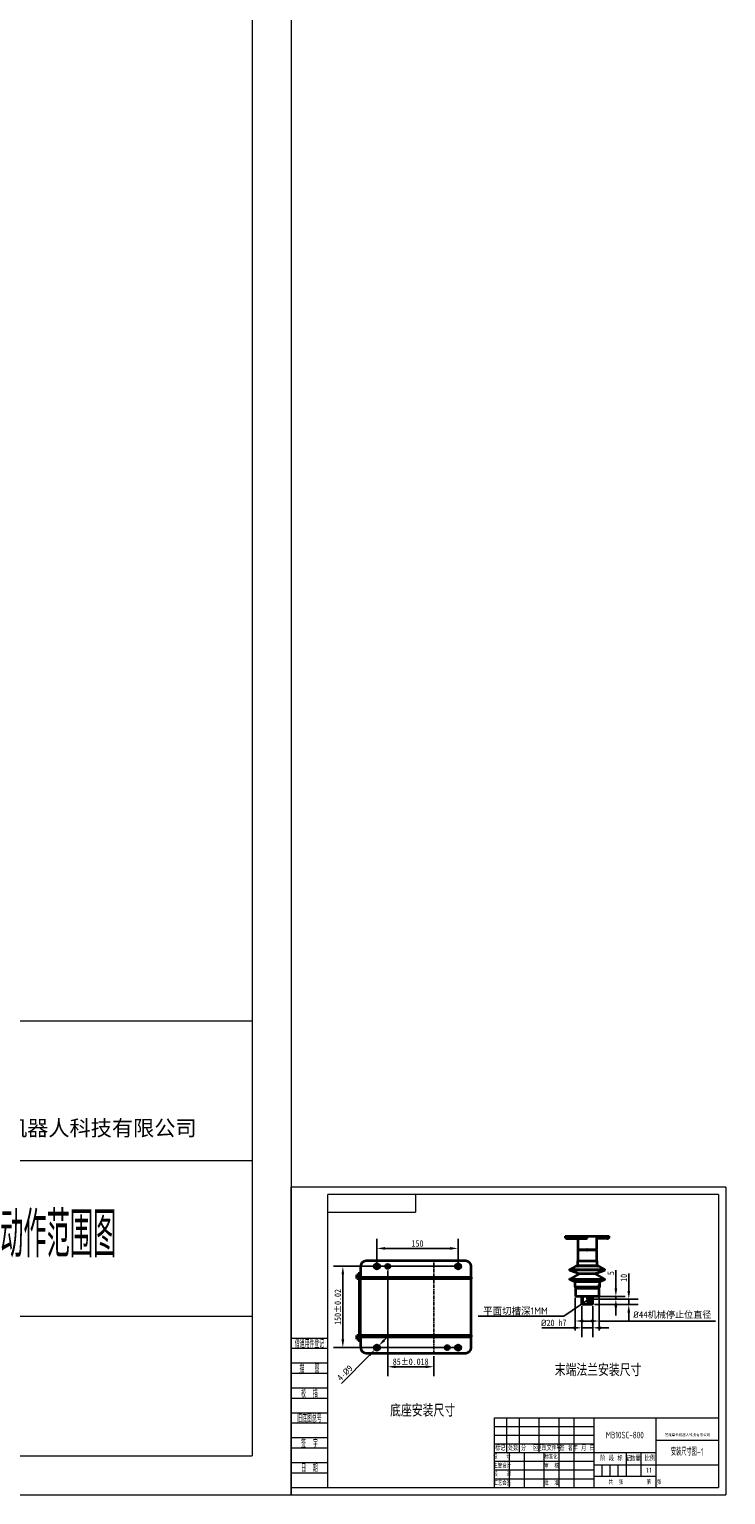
# Model space of a CAD drawing. Header units: millimetres. Extents: x 2633 to 6460, y 1296 to 5553.
# Tile 18 of 29: x 5175 to 6460, y 1296 to 3999. Entities that reach past the tile are written whole.
import ezdxf
from ezdxf import colors
from ezdxf.entities.mleader import LeaderData, LeaderLine
from ezdxf.enums import TextEntityAlignment as Align
from ezdxf.math import Vec2, Vec3

# ---------------------------------------------------------------- set-up
doc = ezdxf.new("R2010")
doc.units = ezdxf.units.MM
doc.header["$PDSIZE"] = -1
doc.linetypes.add('CENTER', pattern=[10.16, 6.35, -1.27, 1.27, -1.27])
doc.linetypes.add('CENTER2', pattern=[1.125, 0.75, -0.125, 0.125, -0.125])
for name, color, linetype, lineweight in [('1轮廓实线层', 7, 'Continuous', 18), ('2细线层', 4, 'Continuous', 13), ('6文字层', 3, 'Continuous', 13), ('L2', 6, 'Continuous', 13), ('图框层', 7, 'Continuous', 18)]:
    doc.layers.add(name, color=color, linetype=linetype, lineweight=lineweight)
doc.layers.add('细线层', color=7, linetype='Continuous')
doc.styles.add('PC_TEXTSTYLE', font='ISOCP.SHX', dxfattribs={"width": 0.707, "bigfont": 'GBCBIG.SHX'})
doc.styles.add('仿宋体', font='txt')
doc.styles.add('标准汉字', font='gbenor.shx', dxfattribs={"bigfont": 'gbcbig.shx'})
doc.dimstyles.new('副本 ISO-25', dxfattribs={"dimscale": 5, "dimtxt": 2.4, "dimasz": 3, "dimexe": 3.5, "dimexo": 0.625, "dimtad": 1, "dimdec": 1, "dimtxsty": 'Standard', "dimcen": 2.5, "dimclrd": 4, "dimclre": 4, "dimclrt": 3, "dimadec": 0, "dimazin": 0, "dimtfac": 1, "dimtdec": 1, "dimtmove": 1, "dimatfit": 3, "dimfxl": 1, "dimarcsym": 0})

# ---------------------------------------------------------------- blocks, each defined once
blk = doc.blocks.new('ZwmFrameMain_A4^_^无分区图框^_^portrait')
at = {"layer": '1轮廓实线层'}
for p in [(180, 287), (0, 0)]:
    blk.add_line(p, (180, 0), dxfattribs=at)
at = {"layer": '2细线层'}
for p in [(185, 292), (-25, -5)]:
    blk.add_line(p, (185, -5), dxfattribs=at)
blk = doc.blocks.new('ZwmFrameMain_纵向标题栏')
at = {"layer": '1轮廓实线层'}
for p, q in [((-180, 56), (0, 56)), ((-180, 0), (-180, 56))]:
    blk.add_line(p, q, dxfattribs=at)
at = {"layer": '2细线层', "color": 6, "linetype": 'Continuous'}
for p, q in [((-170, 28), (-170, 56)), ((-160, 28), (-160, 56)), ((-144, 28), (-144, 56)), ((-128, 0), (-128, 56)), ((-128, 28), (-128, 56)), ((-116, 0), (-116, 56)), ((-100, 0), (-100, 56)), ((-50, 0), (-50, 56)), ((-180, 49), (-100, 49)), ((-180, 42), (-100, 42)), ((-50, 38), (0, 38)), ((-180, 35), (-100, 35)), ((-180, 28), (-50, 28)), ((-168, 0), (-168, 28)), ((-156, 0), (-156, 28)), ((-74, 9), (-74, 28)), ((-62, 9), (-62, 28)), ((-180, 21), (-100, 21)), ((-100, 18), (0, 18)), ((-93.5, 9), (-93.5, 18)), ((-87, 9), (-87, 18)), ((-80.5, 9), (-80.5, 18)), ((-180, 14), (-100, 14)), ((-100, 9), (-50, 9)), ((-180, 7), (-100, 7))]:
    blk.add_line(p, q, dxfattribs=at)
at = {"layer": 'L2', "linetype": 'Continuous'}
blk.add_line((-140, 0), (-140, 28), dxfattribs=at)
at = {"layer": '6文字层', "color": 4, "linetype": 'Continuous', "insert": (-24.91, 42.09), "char_height": 2, "width": 55.1899, "attachment_point": 5, "style": '仿宋体'}
blk.add_mtext('芜湖藦卡机器人科技有限公司', dxfattribs=at)
at = {"layer": '6文字层', "color": 6, "style": '标准汉字'}
for s, insert, char_height, width, attachment_point in [('标记', (-175.5, 31.5), 4, 11.65, 5), ('处数', (-165.01, 31.5), 4, 11.45, 5), ('分  区', (-152.04, 31.5), 4, 19.1643, 5), ('更改文件号', (-136.14, 31.5), 4, 29.3, 5), ('签 名', (-122.34, 31.5), 4, 14.8571, 5), ('年 月 日', (-108.39, 31.5), 4, 23.9643, 5), ('设   计', (-173.97, 24.73), 3.5, 20.0562, 5), ('标准化', (-134.58, 24.45), 3.5, 15.4875, 5), ('阶 段 标 记', (-94.98, 21.04), 4.118, 30.425, 7), ('数量', (-70.82, 21), 4.118, 10.0187, 7), ('比例', (-59.23, 21.15), 4.118, 9.4062, 7), ('主管设计', (-173.82, 17.28), 3.5, 20.2125, 5), ('审  核', (-134.15, 17.23), 3.5, 16.4625, 5), ('校   对', (-173.93, 10.64), 3.5, 20.3187, 5), ('工艺会签', (-173.8, 3.47), 3.5, 20.3, 5), ('批  准', (-134.27, 3.47), 3.5, 16.5937, 5), ('共  张        第  张', (-88.37, 2.32), 3.5, 60.8437, 7)]:
    blk.add_mtext(s, dxfattribs=dict(at, insert=insert, char_height=char_height, width=width, attachment_point=attachment_point))
at = {"layer": '6文字层', "color": 4, "style": 'PC_TEXTSTYLE', "flags": 8}
for tag, height, width, p, p2 in [('产品名称或材料标记', 5.29, 0.911854, (-90.89, 39.38), (-59.53, 39.38)), ('图样名称', 5.88, 2.846512, (-48.82, 25.54), (-1.18, 25.54)), ('图样代号', 5.88, 2.86875, (-48.82, 6.64), (-1.18, 6.64))]:
    blk.add_attdef(tag, text='', height=height, dxfattribs=dict(at, width=width)).set_placement(p, p2, align=Align.FIT)
at = {"layer": '6文字层', "color": 6, "style": 'PC_TEXTSTYLE', "width": 9.241641, "flags": 8}
blk.add_attdef('设计', text='', height=2.5, rotation=359.5768, dxfattribs=at).set_placement((-166.76, 23.52), (-157.52, 23.45), align=Align.FIT)
at = {"layer": '6文字层', "color": 6, "style": 'PC_TEXTSTYLE', "flags": 8}
for tag, height, width, p, p2 in [('审核', 2.5, 2.542374, (-166.6, 16.66), (-157.7, 16.66)), ('重量', 4.12, 1.685865, (-72.82, 11.88), (-63.18, 11.88)), ('比例', 4.12, 1.699352, (-60.82, 11.71), (-51.18, 11.71))]:
    blk.add_attdef(tag, text='', height=height, dxfattribs=dict(at, width=width)).set_placement(p, p2, align=Align.FIT)
blk = doc.blocks.new('ZwmFrameMain_1_A4^_^无分区图框^_^landscape')
at = {"layer": '1轮廓实线层'}
for p, q in [((0, 0), (0, 200)), ((267, 200), (0, 200)), ((267, 200), (267, 0)), ((0, 0), (267, 0))]:
    blk.add_line(p, q, dxfattribs=at)
at = {"layer": '2细线层'}
for p, q in [((-25, -5), (-25, 205)), ((272, 205), (-25, 205)), ((272, 205), (272, -5)), ((-25, -5), (272, -5))]:
    blk.add_line(p, q, dxfattribs=at)
blk = doc.blocks.new('ZwmFrameMain_1_横向标题栏')
at = {"layer": '1轮廓实线层'}
for p, q in [((-153, 47.6), (0, 47.6)), ((-153, 0), (-153, 47.6))]:
    blk.add_line(p, q, dxfattribs=at)
at = {"layer": '2细线层', "color": 6, "linetype": 'Continuous'}
for p, q in [((-153, 41.6), (-85, 41.6)), ((-144.5, 23.8), (-144.5, 47.6)), ((-136, 23.8), (-136, 47.6)), ((-122.4, 23.8), (-122.4, 47.6)), ((-108.8, 0), (-108.8, 47.6)), ((-108.8, 23.8), (-108.8, 47.6)), ((-98.6, 0), (-98.6, 47.6)), ((-85, 0), (-85, 47.6)), ((-42.5, 0), (-42.5, 47.6)), ((-153, 35.7), (-85, 35.7)), ((-42.5, 32.3), (0, 32.3)), ((-153, 29.7), (-85, 29.7)), ((-153, 23.8), (-42.5, 23.8)), ((-142.8, 0), (-142.8, 23.8)), ((-132.6, 0), (-132.6, 23.8)), ((-62.9, 7.6), (-62.9, 23.8)), ((-52.7, 7.6), (-52.7, 23.8)), ((-153, 17.8), (-85, 17.8)), ((-153, 11.9), (-85, 11.9)), ((-85, 15.3), (0, 15.3)), ((-79.5, 7.6), (-79.5, 15.3)), ((-73.9, 7.6), (-73.9, 15.3)), ((-68.4, 7.6), (-68.4, 15.3)), ((-153, 5.9), (-85, 5.9)), ((-85, 7.6), (-42.5, 7.6))]:
    blk.add_line(p, q, dxfattribs=at)
at = {"layer": 'L2', "linetype": 'Continuous'}
blk.add_line((-119, 0), (-119, 23.8), dxfattribs=at)
at = {"layer": '6文字层', "color": 4, "linetype": 'Continuous', "insert": (-21.2, 35.8), "char_height": 1.7, "width": 46.911, "attachment_point": 5, "style": '仿宋体'}
blk.add_mtext('芜湖藦卡机器人科技有限公司', dxfattribs=at)
at = {"layer": '6文字层', "color": 6, "style": '标准汉字'}
for s, insert, char_height, width, attachment_point in [('标记', (-149.2, 26.8), 3.4, 9.902, 5), ('设   计', (-147.9, 21), 2.97, 17.048, 5), ('处数', (-140.3, 26.8), 3.4, 9.732, 5), ('分  区', (-129.2, 26.8), 3.4, 16.29, 5), ('更改文件号', (-115.7, 26.8), 3.4, 24.905, 5), ('标准化', (-114.4, 20.8), 2.97, 13.164, 5), ('签 名', (-104, 26.8), 3.4, 12.629, 5), ('年 月 日', (-92.1, 26.8), 3.4, 20.37, 5), ('阶 段 标 记', (-80.7, 17.9), 3.5, 25.861, 7), ('数量', (-60.2, 17.9), 3.5, 8.516, 7), ('比例', (-50.3, 18), 3.5, 7.995, 7), ('主管设计', (-147.8, 14.7), 2.97, 17.181, 5), ('校   对', (-147.8, 9), 2.97, 17.271, 5), ('审  核', (-114, 14.6), 2.97, 13.993, 5), ('工艺会签', (-147.7, 2.9), 2.97, 17.255, 5), ('批  准', (-114.1, 2.9), 2.97, 14.105, 5), ('共  张        第  张', (-75.1, 2), 2.975, 51.717, 7)]:
    blk.add_mtext(s, dxfattribs=dict(at, insert=insert, char_height=char_height, width=width, attachment_point=attachment_point))
at = {"layer": '6文字层', "color": 4, "style": 'PC_TEXTSTYLE', "flags": 8}
for tag, height, width, p, p2 in [('产品名称或材料标记', 4.5, 0.911854, (-77.3, 33.5), (-50.6, 33.5)), ('图样名称', 5, 2.846512, (-41.5, 21.7), (-1, 21.7)), ('图样代号', 5, 2.86875, (-41.5, 5.6), (-1, 5.6))]:
    blk.add_attdef(tag, text='', height=height, dxfattribs=dict(at, width=width)).set_placement(p, p2, align=Align.FIT)
at = {"layer": '6文字层', "color": 6, "style": 'PC_TEXTSTYLE', "width": 9.241641, "flags": 8}
blk.add_attdef('设计', text='', height=2.12, rotation=359.5768, dxfattribs=at).set_placement((-141.7, 20), (-133.9, 19.9), align=Align.FIT)
at = {"layer": '6文字层', "color": 6, "style": 'PC_TEXTSTYLE', "flags": 8}
for tag, height, width, p, p2 in [('审核', 2.12, 2.542374, (-141.6, 14.2), (-134, 14.2)), ('重量', 3.5, 1.685865, (-61.9, 10.1), (-53.7, 10.1)), ('比例', 3.5, 1.699352, (-51.7, 10), (-43.5, 10))]:
    blk.add_attdef(tag, text='', height=height, dxfattribs=dict(at, width=width)).set_placement(p, p2, align=Align.FIT)
blk = doc.blocks.new('ZwmFrameMain_1_图样代号')
at = {"layer": '2细线层', "linetype": 'Continuous'}
for p in [(60, 0), (0, -12)]:
    blk.add_line(p, (60, -12), dxfattribs=at)
at = {"layer": '6文字层', "style": 'PC_TEXTSTYLE', "width": 2.827942}
blk.add_attdef('图样代号', text='', height=7, rotation=180, dxfattribs=at).set_placement((58.2, -2.4), (2.3, -2.4), align=Align.FIT)
blk = doc.blocks.new('ZwmFrameMain_1_附加栏')
at = {"layer": '2细线层'}
for p, q in [((-25, 102), (0, 102)), ((-25, 95), (0, 95)), ((-25, 85), (0, 85)), ((-25, 78), (0, 78)), ((-25, 68), (0, 68)), ((-25, 61), (0, 61)), ((-25, 51), (0, 51)), ((-25, 44), (0, 44)), ((-25, 34), (0, 34)), ((-25, 27), (0, 27)), ((-25, 17), (0, 17)), ((-25, 10), (0, 10)), ((-25, 0), (0, 0))]:
    blk.add_line(p, q, dxfattribs=at)
at = {"layer": '6文字层', "color": 3, "style": 'PC_TEXTSTYLE'}
for s, width, p in [('借通用件登记', 0.667, (-12.5, 98.5)), ('描   图', 0.6667, (-12.5, 81.5)), ('校  描', 0.667, (-12.5, 64.5)), ('旧底图总号', 0.667, (-12.5, 47.5)), ('签  字', 0.667, (-12.5, 30.5)), ('日  期', 0.667, (-12.5, 13.6))]:
    blk.add_text(s, height=5, dxfattribs=dict(at, width=width)).set_placement(p, align=Align.MIDDLE)
at = {"layer": '6文字层', "style": 'PC_TEXTSTYLE'}
for tag, width, p, p2 in [('借通用件登记', 0.671328, (-23.4, 86.4), (-1.3, 86.4)), ('描图', 2.120922, (-23.4, 69.4), (-1.3, 69.4)), ('校图', 2.149976, (-23.7, 52.1), (-1.3, 52.1)), ('旧底图总号', 0.761452, (-22.8, 35.7), (-1.9, 35.7)), ('签字', 2.026939, (-23.1, 18.4), (-1.6, 18.4)), ('日期', 1.89999, (-22.8, 1.4), (-2.2, 1.4))]:
    blk.add_attdef(tag, text='', height=5, dxfattribs=dict(at, width=width)).set_placement(p, p2, align=Align.FIT)
blk = doc.blocks.new('*U85')
at = {"color": 0, "linetype": 'CENTER2', "transparency": 16777216}
for p, q in [((-5.12, 0), (-1, 0)), ((0, 1), (0, 5.12)), ((1, 0), (5.12, 0)), ((0, -5.12), (0, -1))]:
    blk.add_line(p, q, dxfattribs=at)
at = {"color": 0, "linetype": 'Continuous', "transparency": 16777216}
for p, q in [((-0.5, 0), (0.5, 0)), ((0, -0.5), (0, 0.5))]:
    blk.add_line(p, q, dxfattribs=at)
blk = doc.blocks.new('*U86')
at = {"color": 0, "linetype": 'CENTER2', "transparency": 16777216}
for p, q in [((-5.12, 0), (-1, 0)), ((0, 1), (0, 5.12)), ((1, 0), (5.12, 0)), ((0, -5.12), (0, -1))]:
    blk.add_line(p, q, dxfattribs=at)
at = {"color": 0, "linetype": 'Continuous', "transparency": 16777216}
for p, q in [((-0.5, 0), (0.5, 0)), ((0, -0.5), (0, 0.5))]:
    blk.add_line(p, q, dxfattribs=at)
blk = doc.blocks.new('*U87')
at = {"color": 0, "linetype": 'CENTER2', "transparency": 16777216}
for p, q in [((-4.12, 0), (-0.8, 0)), ((0, 0.8), (0, 4.12)), ((0.8, 0), (4.12, 0)), ((0, -4.12), (0, -0.8))]:
    blk.add_line(p, q, dxfattribs=at)
at = {"color": 0, "linetype": 'Continuous', "transparency": 16777216}
for p, q in [((-0.4, 0), (0.4, 0)), ((0, -0.4), (0, 0.4))]:
    blk.add_line(p, q, dxfattribs=at)
blk = doc.blocks.new('*U88')
at = {"color": 0, "linetype": 'CENTER2', "transparency": 16777216}
for p, q in [((-5.12, 0), (-1, 0)), ((0, 1), (0, 5.12)), ((1, 0), (5.12, 0)), ((0, -5.12), (0, -1))]:
    blk.add_line(p, q, dxfattribs=at)
at = {"color": 0, "linetype": 'Continuous', "transparency": 16777216}
for p, q in [((-0.5, 0), (0.5, 0)), ((0, -0.5), (0, 0.5))]:
    blk.add_line(p, q, dxfattribs=at)
blk = doc.blocks.new('*U89')
at = {"color": 0, "linetype": 'CENTER2', "transparency": 16777216}
for p, q in [((-5.12, 0), (-1, 0)), ((0, 1), (0, 5.12)), ((1, 0), (5.12, 0)), ((0, -5.12), (0, -1))]:
    blk.add_line(p, q, dxfattribs=at)
at = {"color": 0, "linetype": 'Continuous', "transparency": 16777216}
for p, q in [((-0.5, 0), (0.5, 0)), ((0, -0.5), (0, 0.5))]:
    blk.add_line(p, q, dxfattribs=at)
blk = doc.blocks.new('*D99')
at = {"color": 4, "lineweight": -2, "transparency": 16777216}
for p, q in [((5963.2, 1717.1), (5736, 1717.1)), ((5753.5, 1702.1), (5753.5, 1582.1)), ((5963.2, 1567.1), (5736, 1567.1))]:
    blk.add_line(p, q, dxfattribs=at)
at = {"color": 4, "transparency": 16777216}
for points in [[(5751, 1702.1), (5756, 1702.1), (5753.5, 1717.1)], [(5751, 1582.1), (5756, 1582.1), (5753.5, 1567.1)]]:
    blk.add_solid(points, dxfattribs=at)
at = {"layer": 'Defpoints', "color": 0, "transparency": 16777216}
for p in [(5966.3, 1717.1), (5753.5, 1567.1), (5966.3, 1567.1)]:
    blk.add_point(p, dxfattribs=at)
at = {"color": 3, "transparency": 16777216, "insert": (5744.3, 1642.1), "char_height": 12, "attachment_point": 5, "rotation": 90}
blk.add_mtext('{\\fHYSWLongFangSong|b1|i0|c134|p2;150%%P0.02}', dxfattribs=at)
blk = doc.blocks.new('*D100')
at = {"color": 4, "lineweight": -2, "transparency": 16777216}
for p, q in [((5816.3, 1722.1), (5816.3, 1767.6)), ((5966.3, 1722.1), (5966.3, 1767.6)), ((5831.3, 1750.1), (5951.3, 1750.1))]:
    blk.add_line(p, q, dxfattribs=at)
at = {"color": 4, "transparency": 16777216}
for points in [[(5831.3, 1752.6), (5831.3, 1747.6), (5816.3, 1750.1)], [(5951.3, 1752.6), (5951.3, 1747.6), (5966.3, 1750.1)]]:
    blk.add_solid(points, dxfattribs=at)
at = {"layer": 'Defpoints', "color": 0, "transparency": 16777216}
for p in [(5966.3, 1750.1), (5816.3, 1719), (5966.3, 1719)]:
    blk.add_point(p, dxfattribs=at)
at = {"color": 3, "transparency": 16777216, "insert": (5891.3, 1759.2), "char_height": 12, "attachment_point": 5}
blk.add_mtext('{\\fHYSWLongFangSong|b1|i0|c134|p2;150}', dxfattribs=at)
blk = doc.blocks.new('*D101')
at = {"color": 4, "lineweight": -2, "transparency": 16777216}
for p, q in [((5836.3, 1709.3), (5836.3, 1514.3)), ((5921.3, 1551.5), (5921.3, 1514.3)), ((5851.3, 1531.8), (5906.3, 1531.8))]:
    blk.add_line(p, q, dxfattribs=at)
at = {"color": 4, "transparency": 16777216}
for points in [[(5851.3, 1534.3), (5851.3, 1529.3), (5836.3, 1531.8)], [(5906.3, 1534.3), (5906.3, 1529.3), (5921.3, 1531.8)]]:
    blk.add_solid(points, dxfattribs=at)
at = {"layer": 'Defpoints', "color": 0, "transparency": 16777216}
for p in [(5836.3, 1712.4), (5921.3, 1554.6), (5921.3, 1531.8)]:
    blk.add_point(p, dxfattribs=at)
at = {"color": 3, "transparency": 16777216, "insert": (5878.8, 1541.1), "char_height": 12, "attachment_point": 5}
blk.add_mtext('{\\fHYSWLongFangSong|b1|i0|c134|p2;85%%P0.018}', dxfattribs=at)
blk = doc.blocks.new('*D102')
at = {"color": 4, "lineweight": -2, "transparency": 16777216}
for p, q in [((5819.5, 1570.3), (5813.2, 1563.9)), ((5830, 1580.9), (5840.6, 1591.6)), ((5751.1, 1501.1), (5802.6, 1553.2))]:
    blk.add_line(p, q, dxfattribs=at)
at = {"color": 4, "transparency": 16777216}
for points in [[(5828.3, 1582.7), (5831.8, 1579.2), (5819.5, 1570.3)], [(5800.8, 1555), (5804.4, 1551.5), (5813.2, 1563.9)]]:
    blk.add_solid(points, dxfattribs=at)
at = {"layer": 'Defpoints', "color": 0, "transparency": 16777216}
for p in [(5819.5, 1570.3), (5813.2, 1563.9)]:
    blk.add_point(p, dxfattribs=at)
at = {"color": 3, "transparency": 16777216, "insert": (5757.3, 1520.4), "char_height": 12, "attachment_point": 5, "rotation": 45.3086}
blk.add_mtext('{\\fHYSWLongFangSong|b1|i0|c134|p2;4-\\fISOCPEUR|b1|i0|c134|p34;%%C\\fHYSWLongFangSong|b1|i0|c134|p2;9}', dxfattribs=at)
blk = doc.blocks.new('*D103')
at = {"color": 4, "lineweight": -2, "transparency": 16777216}
for p, q in [((6281.4, 1671.6), (6281.4, 1703.6)), ((6212.9, 1656.6), (6298.9, 1656.6)), ((6281.4, 1646.6), (6281.4, 1656.6)), ((6217.9, 1646.6), (6298.9, 1646.6)), ((6281.4, 1631.6), (6281.4, 1616.6))]:
    blk.add_line(p, q, dxfattribs=at)
at = {"color": 4, "transparency": 16777216}
for points in [[(6278.9, 1671.6), (6283.9, 1671.6), (6281.4, 1656.6)], [(6278.9, 1631.6), (6283.9, 1631.6), (6281.4, 1646.6)]]:
    blk.add_solid(points, dxfattribs=at)
at = {"layer": 'Defpoints', "color": 0, "transparency": 16777216}
for p in [(6209.7, 1656.6), (6281.4, 1656.6), (6214.8, 1646.6)]:
    blk.add_point(p, dxfattribs=at)
at = {"color": 3, "transparency": 16777216, "insert": (6272.3, 1695.7), "char_height": 12, "attachment_point": 5, "rotation": 90}
blk.add_mtext('{\\fHYSWLongFangSong|b1|i0|c134|p2;10}', dxfattribs=at)
blk = doc.blocks.new('*D104')
at = {"color": 4, "lineweight": -2, "transparency": 16777216}
for p, q in [((6194.8, 1643.5), (6194.8, 1586.1)), ((6214.8, 1643.5), (6214.8, 1586.1)), ((6179.8, 1603.6), (6120.8, 1603.6)), ((6214.8, 1603.6), (6194.8, 1603.6)), ((6229.8, 1603.6), (6244.8, 1603.6))]:
    blk.add_line(p, q, dxfattribs=at)
at = {"color": 4, "transparency": 16777216}
for points in [[(6179.8, 1606.1), (6179.8, 1601.1), (6194.8, 1603.6)], [(6229.8, 1606.1), (6229.8, 1601.1), (6214.8, 1603.6)]]:
    blk.add_solid(points, dxfattribs=at)
at = {"layer": 'Defpoints', "color": 0, "transparency": 16777216}
for p in [(6194.8, 1646.6), (6214.8, 1646.6), (6214.8, 1603.6)]:
    blk.add_point(p, dxfattribs=at)
at = {"color": 3, "transparency": 16777216, "insert": (6142.8, 1612.7), "char_height": 12, "attachment_point": 5}
blk.add_mtext('{\\fISOCPEUR|b1|i0|c134|p34;%%C\\fHYSWLongFangSong|b1|i0|c134|p2;20 h7}', dxfattribs=at)
blk = doc.blocks.new('*D105')
at = {"color": 4, "lineweight": -2, "transparency": 16777216}
for p, q in [((6257.5, 1676.6), (6257.5, 1709.9)), ((6211.2, 1656.6), (6275, 1656.6)), ((6217.8, 1661.6), (6275, 1661.6)), ((6257.5, 1656.6), (6257.5, 1661.6)), ((6257.5, 1641.6), (6257.5, 1626.6))]:
    blk.add_line(p, q, dxfattribs=at)
at = {"color": 4, "transparency": 16777216}
for points in [[(6255, 1676.6), (6260, 1676.6), (6257.5, 1661.6)], [(6255, 1641.6), (6260, 1641.6), (6257.5, 1656.6)]]:
    blk.add_solid(points, dxfattribs=at)
at = {"layer": 'Defpoints', "color": 0, "transparency": 16777216}
for p in [(6208.1, 1656.6), (6214.7, 1661.6), (6257.5, 1656.6)]:
    blk.add_point(p, dxfattribs=at)
at = {"color": 3, "transparency": 16777216, "insert": (6248.3, 1704.6), "char_height": 12, "attachment_point": 5, "rotation": 90}
blk.add_mtext('{\\fHYSWLongFangSong|b1|i0|c134|p2;5}', dxfattribs=at)
blk = doc.blocks.new('*D98')
at = {"color": 4, "lineweight": -2, "transparency": 16777216}
for p, q in [((6182.7, 1659), (6182.7, 1598.7)), ((6226.7, 1659), (6226.7, 1598.7)), ((6197.7, 1616.2), (6211.7, 1616.2)), ((6441.2, 1616.2), (6226.7, 1616.2))]:
    blk.add_line(p, q, dxfattribs=at)
at = {"color": 4, "transparency": 16777216}
for points in [[(6197.7, 1618.7), (6197.7, 1613.7), (6182.7, 1616.2)], [(6211.7, 1618.7), (6211.7, 1613.7), (6226.7, 1616.2)]]:
    blk.add_solid(points, dxfattribs=at)
at = {"layer": 'Defpoints', "color": 0, "transparency": 16777216}
for p in [(6182.7, 1662.1), (6226.7, 1662.1), (6226.7, 1616.2)]:
    blk.add_point(p, dxfattribs=at)
at = {"color": 3, "transparency": 16777216, "insert": (6361.7, 1627.3), "char_height": 12, "attachment_point": 5}
blk.add_mtext('{\\fISOCPEUR|b0|i0|c0|p34;%%C}44机械停止位直径', dxfattribs=at)

msp = doc.modelspace()

# ---------------------------------------------------------------- hatches: boundary and pattern name
h = msp.add_hatch(color=256)
h.set_gradient(color2=(0, 0, 0), tint=1)
h.paths.add_polyline_path([(5836.33, 1717.07), (5836.33, 1721.07, 0.4142136), (5832.33, 1717.07)], flags=17)
h.paths.add_polyline_path([(5836.33, 1713.07, 0.4142136), (5840.33, 1717.07), (5836.33, 1717.07)], flags=17)
edge = h.paths.add_edge_path(flags=17)
edge.add_arc((5836.33, 1717.07), 4, 0, 360)
edge = h.paths.add_edge_path()
edge.add_line((5836.33, 1712.44), (5836.33, 1721.7))
edge.add_line((5831.94, 1717.07), (5840.71, 1717.07))
h = msp.add_hatch(color=256)
h.set_gradient(color2=(0, 0, 0), tint=1)
h.paths.add_polyline_path([(5946.33, 1567.07), (5946.33, 1571.07, 0.4142136), (5942.33, 1567.07)], flags=17)
h.paths.add_polyline_path([(5946.33, 1563.07, 0.4142136), (5950.33, 1567.07), (5946.33, 1567.07)], flags=17)
edge = h.paths.add_edge_path(flags=17)
edge.add_arc((5946.33, 1567.07), 4, 0, 360)
edge = h.paths.add_edge_path()
edge.add_line((5946.33, 1562.44), (5946.33, 1571.7))
edge.add_line((5941.94, 1567.07), (5950.71, 1567.07))

# ---------------------------------------------------------------- linework, layer by layer
at = {"linetype": 'Continuous', "lineweight": 35}
for p, q in [((6164.06, 1772.58), (6204.72, 1772.58)), ((6187.22, 1768.64), (6187.22, 1748.39)), ((6187.22, 1768.64), (6187.22, 1748.39)), ((6204.72, 1772.58), (6245.38, 1772.58)), ((6222.22, 1748.39), (6222.22, 1772.14)), ((6222.22, 1748.39), (6222.22, 1772.14)), ((6187.22, 1748.39), (6204.72, 1748.39)), ((6187.22, 1746.89), (6187.22, 1727.34)), ((6187.22, 1746.89), (6187.22, 1727.34)), ((6204.72, 1746.89), (6187.22, 1746.89)), ((6204.72, 1748.39), (6222.22, 1748.39)), ((6222.22, 1746.89), (6204.72, 1746.89)), ((6222.22, 1727.34), (6222.22, 1746.89)), ((6222.22, 1727.34), (6222.22, 1746.89)), ((6183.67, 1717.31), (6172.3, 1711.15)), ((6172.3, 1711.15), (6237.14, 1711.15)), ((6172.37, 1710.24), (6189.67, 1704)), ((6237.07, 1710.24), (6172.37, 1710.24)), ((6225.78, 1717.31), (6183.67, 1717.31)), ((6225.66, 1717.34), (6183.79, 1717.34)), ((6186.72, 1727.34), (6186.72, 1718.34)), ((6186.72, 1727.34), (6222.72, 1727.34)), ((6186.72, 1718.34), (6222.72, 1718.34)), ((6189.67, 1704), (6219.77, 1704)), ((6219.77, 1704), (6237.07, 1710.24)), ((6222.72, 1718.34), (6222.72, 1727.34)), ((6237.14, 1711.15), (6225.78, 1717.31)), ((6189.74, 1703.09), (6172.3, 1693.63)), ((6172.3, 1693.63), (6237.14, 1693.63)), ((6172.37, 1692.72), (6181.56, 1689.4)), ((6237.07, 1692.72), (6172.37, 1692.72)), ((6181.56, 1689.4), (6227.89, 1689.4)), ((6181.72, 1689.17), (6181.72, 1679.34)), ((6227.72, 1689.17), (6181.72, 1689.17)), ((6181.72, 1679.34), (6227.72, 1679.34)), ((6182.22, 1679.34), (6182.22, 1677.64)), ((6182.22, 1677.64), (6182.72, 1677.14)), ((6182.22, 1677.64), (6227.22, 1677.64)), ((6182.72, 1677.14), (6226.72, 1677.14)), ((6183.22, 1676.64), (6182.72, 1676.14)), ((6183.22, 1676.64), (6226.22, 1676.64)), ((6219.7, 1703.09), (6189.74, 1703.09)), ((6237.14, 1693.63), (6219.7, 1703.09)), ((6226.72, 1676.14), (6226.22, 1676.64)), ((6226.72, 1677.14), (6227.22, 1677.64)), ((6227.22, 1677.64), (6227.22, 1679.34)), ((6227.72, 1679.34), (6227.72, 1689.17)), ((6227.89, 1689.4), (6237.07, 1692.72)), ((6182.72, 1676.14), (6182.72, 1672.64)), ((6226.72, 1676.14), (6182.72, 1676.14)), ((6182.72, 1672.64), (6183.3, 1672.64)), ((6182.72, 1671.64), (6182.72, 1662.14)), ((6182.72, 1671.64), (6183.3, 1671.64)), ((6182.72, 1662.14), (6183.22, 1661.64)), ((6182.72, 1662.14), (6226.72, 1662.14)), ((6226.22, 1661.64), (6183.22, 1661.64)), ((6183.3, 1671.64), (6183.3, 1672.64)), ((6194.72, 1661.64), (6194.72, 1646.64)), ((6194.72, 1661.64), (6194.72, 1646.64)), ((6194.76, 1646.64), (6194.76, 1661.64)), ((6195.64, 1661.64), (6195.64, 1646.64)), ((6205.45, 1656.64), (6205.45, 1661.64)), ((6205.65, 1656.64), (6205.45, 1656.64)), ((6205.65, 1646.64), (6205.65, 1656.64)), ((6205.65, 1656.64), (6205.66, 1656.64)), ((6205.66, 1656.64), (6205.66, 1661.64)), ((6208.07, 1661.64), (6208.07, 1656.64)), ((6208.07, 1656.64), (6208.9, 1656.64)), ((6208.9, 1656.64), (6208.9, 1646.64)), ((6210.5, 1656.64), (6208.9, 1656.64)), ((6210.37, 1656.64), (6210.37, 1661.64)), ((6210.5, 1646.64), (6210.5, 1656.64)), ((6212.78, 1661.64), (6212.78, 1656.64)), ((6212.78, 1656.64), (6212.88, 1656.64)), ((6212.88, 1656.64), (6212.88, 1646.64)), ((6213, 1656.64), (6212.88, 1656.64)), ((6213, 1661.64), (6213, 1656.64)), ((6214.72, 1646.64), (6214.72, 1661.64)), ((6214.72, 1646.64), (6214.72, 1661.64)), ((6226.15, 1672.64), (6226.72, 1672.64)), ((6226.15, 1672.64), (6226.15, 1671.64)), ((6226.15, 1671.64), (6226.72, 1671.64)), ((6226.22, 1661.64), (6226.72, 1662.14)), ((6226.72, 1672.64), (6226.72, 1676.14)), ((6226.72, 1662.14), (6226.72, 1671.64)), ((6194.76, 1646.64), (6194.72, 1646.64)), ((6195.64, 1646.64), (6194.76, 1646.64)), ((6205.65, 1646.64), (6195.64, 1646.64)), ((6208.9, 1646.64), (6205.65, 1646.64)), ((6210.5, 1646.64), (6208.9, 1646.64)), ((6212.88, 1646.64), (6210.5, 1646.64)), ((6214.72, 1646.64), (6212.88, 1646.64))]:
    msp.add_line(p, q, dxfattribs=at)
at = {"linetype": 'CENTER'}
for p, q in [((5831.94, 1717.07), (5840.71, 1717.07)), ((5836.33, 1712.44), (5836.33, 1721.7)), ((5946.33, 1562.44), (5946.33, 1571.7)), ((5941.94, 1567.07), (5950.71, 1567.07))]:
    msp.add_line(p, q, dxfattribs=at)
at = {"color": 1, "linetype": 'CENTER'}
msp.add_line((5921.33, 1554.58), (5921.33, 1729.56), dxfattribs=at)
at = {"linetype": 'Continuous', "lineweight": 35}
for centre, radius, start, end in [((6187.22, 1747.64), 0.75, 270, 90), ((6222.22, 1747.64), 0.75, 90, 270), ((6172.54, 1710.71), 0.5, 118.47068, 250.15506), ((6183.79, 1717.09), 0.25, 90, 118.47068), ((6185.72, 1718.34), 1, 270, 0), ((6189.5, 1703.53), 0.5, 298.47068, 70.15506), ((6219.94, 1703.53), 0.5, 109.84494, 241.52932), ((6223.72, 1718.34), 1, 180, 270), ((6225.66, 1717.09), 0.25, 61.52932, 90), ((6236.9, 1710.71), 0.5, 289.84494, 61.52932), ((6172.54, 1693.19), 0.5, 118.47068, 250.15506), ((6181.47, 1689.17), 0.25, 0, 70.15506), ((6190.22, 1677.64), 1, 270, 330), ((6219.22, 1677.64), 1, 210, 270), ((6227.97, 1689.17), 0.25, 109.84494, 180), ((6236.9, 1693.19), 0.5, 289.84494, 61.52932)]:
    msp.add_arc(centre, radius, start, end, dxfattribs=at)
for points, knots in [([(6164.06, 1772.58), (6164.07, 1772.1), (6164.09, 1771.22), (6164.33, 1769.99), (6165.13, 1769), (6166.51, 1768.64), (6167.51, 1768.64), (6168.06, 1768.64)], [0, 0, 0, 0, 0.2117874, 0.3934313, 0.5499763, 0.7531817, 1, 1, 1, 1]), ([(6168.06, 1768.64), (6168.11, 1768.64), (6168.22, 1768.64), (6169.1, 1768.64), (6170.43, 1768.64), (6172.11, 1768.64), (6174, 1768.64), (6176.21, 1768.64), (6178.75, 1768.64), (6181.56, 1768.64), (6184.6, 1768.64), (6187.83, 1768.64), (6191.52, 1768.64), (6195.67, 1768.64), (6200.2, 1768.64), (6203.23, 1768.64), (6204.72, 1768.64)], [0, 0, 0, 0, 0.0776339, 0.1576709, 0.2399514, 0.3042837, 0.3686069, 0.4343081, 0.5, 0.5657012, 0.6313931, 0.6957255, 0.7600487, 0.8423372, 0.9223723, 1, 1, 1, 1]), ([(6204.72, 1768.64), (6204.72, 1768.65), (6204.72, 1768.65), (6204.72, 1768.86), (6204.72, 1769.65), (6204.72, 1771.02), (6204.72, 1772.02), (6204.72, 1772.58)], [0, 0, 0, 0, 0.2117874, 0.3934313, 0.5499763, 0.7531817, 1, 1, 1, 1]), ([(6241.38, 1768.64), (6241.33, 1768.64), (6241.22, 1768.64), (6240.34, 1768.64), (6239.01, 1768.64), (6237.33, 1768.64), (6235.45, 1768.64), (6233.23, 1768.64), (6230.69, 1768.64), (6227.88, 1768.64), (6225.05, 1768.64), (6223.09, 1768.64), (6222.22, 1768.64)], [0, 0, 0, 0, 0.1136771, 0.230873, 0.351354, 0.4455541, 0.5397407, 0.6359452, 0.7321359, 0.8283404, 0.9245311, 1, 1, 1, 1]), ([(6241.38, 1768.64), (6241.86, 1768.65), (6242.74, 1768.65), (6243.97, 1768.86), (6244.98, 1769.65), (6245.36, 1771.02), (6245.38, 1772.02), (6245.38, 1772.58)], [0, 0, 0, 0, 0.21178743, 0.39343135, 0.54997629, 0.75318175, 1, 1, 1, 1]), ([(6204.72, 1748.39), (6204.62, 1748.38), (6204.42, 1748.36), (6204.21, 1748.21), (6204.08, 1748.05), (6204.02, 1747.92), (6203.98, 1747.78), (6203.97, 1747.69), (6203.97, 1747.64)], [0, 0, 0, 0, 0.3113638, 0.5785857, 0.6975516, 0.8058742, 0.9057576, 1, 1, 1, 1]), ([(6204.72, 1748.39), (6204.62, 1748.38), (6204.42, 1748.36), (6204.21, 1748.21), (6204.08, 1748.05), (6204.02, 1747.92), (6203.98, 1747.78), (6203.97, 1747.69), (6203.97, 1747.64)], [0, 0, 0, 0, 0.31136378, 0.57858572, 0.6975516, 0.80587416, 0.90575755, 1, 1, 1, 1]), ([(6203.97, 1747.64), (6203.97, 1747.6), (6203.98, 1747.51), (6204.02, 1747.37), (6204.08, 1747.24), (6204.21, 1747.08), (6204.42, 1746.93), (6204.62, 1746.91), (6204.72, 1746.89)], [0, 0, 0, 0, 0.0945665, 0.1952892, 0.3050073, 0.4259276, 0.6909462, 1, 1, 1, 1]), ([(6203.97, 1747.64), (6203.97, 1747.6), (6203.98, 1747.51), (6204.02, 1747.37), (6204.08, 1747.24), (6204.21, 1747.08), (6204.42, 1746.93), (6204.62, 1746.91), (6204.72, 1746.89)], [0, 0, 0, 0, 0.0945665, 0.1952892, 0.3050073, 0.4259276, 0.6909462, 1, 1, 1, 1]), ([(6204.72, 1748.39), (6204.83, 1748.38), (6205.02, 1748.36), (6205.24, 1748.2), (6205.36, 1748.05), (6205.42, 1747.92), (6205.46, 1747.78), (6205.47, 1747.69), (6205.47, 1747.64)], [0, 0, 0, 0, 0.3131661, 0.5804566, 0.6988147, 0.8066366, 0.9061081, 1, 1, 1, 1]), ([(6204.72, 1748.39), (6204.83, 1748.38), (6205.02, 1748.36), (6205.24, 1748.2), (6205.36, 1748.05), (6205.42, 1747.92), (6205.46, 1747.78), (6205.47, 1747.69), (6205.47, 1747.64)], [0, 0, 0, 0, 0.31316612, 0.58045657, 0.69881466, 0.80663661, 0.90610815, 1, 1, 1, 1]), ([(6205.47, 1747.64), (6205.47, 1747.6), (6205.46, 1747.51), (6205.42, 1747.37), (6205.36, 1747.24), (6205.23, 1747.08), (6205.02, 1746.93), (6204.83, 1746.91), (6204.72, 1746.89)], [0, 0, 0, 0, 0.094552, 0.1952606, 0.3049626, 0.4258636, 0.6909064, 1, 1, 1, 1]), ([(6205.47, 1747.64), (6205.47, 1747.6), (6205.46, 1747.51), (6205.42, 1747.37), (6205.36, 1747.24), (6205.23, 1747.08), (6205.02, 1746.93), (6204.83, 1746.91), (6204.72, 1746.89)], [0, 0, 0, 0, 0.094552, 0.1952606, 0.3049626, 0.4258636, 0.6909064, 1, 1, 1, 1])]:
    msp.add_open_spline(points, degree=3, knots=knots, dxfattribs=at)
at = {"layer": '细线层', "linetype": 'Continuous', "lineweight": 35}
for p, q in [((5784.33, 1706.07), (5786.33, 1706.07)), ((5784.33, 1696.07), (5784.33, 1706.07)), ((5786.33, 1717.07), (5786.33, 1697.07)), ((5980.33, 1727.07), (5796.33, 1727.07)), ((5990.33, 1697.07), (5990.33, 1717.07)), ((5779.98, 1701.57), (5779.63, 1701.22)), ((5779.63, 1694.92), (5779.63, 1701.22)), ((5779.63, 1694.92), (5779.98, 1694.57)), ((5783.63, 1701.57), (5779.98, 1701.57)), ((5779.98, 1701.57), (5779.98, 1694.57)), ((5779.98, 1694.57), (5783.63, 1694.57)), ((5784.33, 1701.57), (5783.63, 1701.57)), ((5783.63, 1701.57), (5783.63, 1694.57)), ((5783.63, 1698.07), (5783.63, 1701.57)), ((5783.63, 1694.57), (5783.63, 1698.07)), ((5783.63, 1694.57), (5784.33, 1694.57)), ((5786.33, 1696.07), (5784.33, 1696.07)), ((5784.33, 1588.07), (5784.33, 1696.07)), ((5786.33, 1697.07), (5990.33, 1697.07)), ((5786.33, 1694.07), (5786.33, 1697.07)), ((5786.33, 1590.07), (5786.33, 1694.07)), ((5990.33, 1694.07), (5786.33, 1694.07)), ((5990.33, 1697.07), (5990.33, 1694.07)), ((5990.33, 1590.07), (5990.33, 1694.07)), ((6224.26, 1681.44), (6224.76, 1681.94)), ((6208.12, 1656.64), (6208.94, 1656.64)), ((6212.82, 1656.64), (6212.92, 1656.64)), ((6213.04, 1656.64), (6212.92, 1656.64)), ((6194.81, 1646.64), (6194.76, 1646.64)), ((6195.68, 1646.64), (6194.81, 1646.64)), ((6205.69, 1646.64), (6195.68, 1646.64)), ((6208.94, 1646.64), (6205.69, 1646.64)), ((6210.55, 1646.64), (6208.94, 1646.64)), ((6212.92, 1646.64), (6210.55, 1646.64)), ((6214.76, 1646.64), (6212.92, 1646.64)), ((5779.98, 1589.57), (5779.63, 1589.22)), ((5779.63, 1582.92), (5779.63, 1589.22)), ((5779.63, 1582.92), (5779.98, 1582.57)), ((5783.63, 1589.57), (5779.98, 1589.57)), ((5779.98, 1589.57), (5779.98, 1582.57)), ((5779.98, 1582.57), (5783.63, 1582.57)), ((5784.33, 1589.57), (5783.63, 1589.57)), ((5783.63, 1589.57), (5783.63, 1582.57)), ((5783.63, 1586.07), (5783.63, 1589.57)), ((5783.63, 1582.57), (5783.63, 1586.07)), ((5783.63, 1582.57), (5784.33, 1582.57)), ((5784.33, 1588.07), (5786.33, 1588.07)), ((5784.33, 1578.07), (5784.33, 1588.07)), ((5786.33, 1578.07), (5784.33, 1578.07)), ((5786.33, 1590.07), (5990.33, 1590.07)), ((5786.33, 1587.07), (5786.33, 1590.07)), ((5786.33, 1587.07), (5786.33, 1567.07)), ((5786.33, 1587.07), (5990.33, 1587.07)), ((5990.33, 1590.07), (5990.33, 1587.07)), ((5990.33, 1567.07), (5990.33, 1587.07)), ((5796.33, 1557.07), (5980.33, 1557.07))]:
    msp.add_line(p, q, dxfattribs=at)
for centre, radius in [((5816.33, 1717.07), 5), ((5816.33, 1717.07), 4.5), ((5836.33, 1717.07), 4), ((5966.33, 1717.07), 5), ((5966.33, 1717.07), 4.5), ((5816.33, 1567.07), 5), ((5816.33, 1567.07), 4.5), ((5946.33, 1567.07), 4), ((5966.33, 1567.07), 5), ((5966.33, 1567.07), 4.5)]:
    msp.add_circle(centre, radius, dxfattribs=at)
for centre, start, end in [((5796.33, 1717.07), 90, 180), ((5980.33, 1717.07), 0, 90), ((5796.33, 1567.07), 180, 270), ((5980.33, 1567.07), 270, 0)]:
    msp.add_arc(centre, 10, start, end, dxfattribs=at)

# ---------------------------------------------------------------- block references
at = {"linetype": 'CENTER2'}
for name, p in [('*U85', (5816.33, 1717.07)), ('*U89', (5966.33, 1717.07)), ('*U86', (5816.33, 1567.07)), ('*U87', (5946.33, 1567.07)), ('*U88', (5966.33, 1567.07))]:
    msp.add_blockref(name, p, dxfattribs=at)
at = {"layer": '图框层'}
for name, p, xscale, yscale, zscale in [('ZwmFrameMain_A4^_^无分区图框^_^portrait', (3006.59, 1367.42), 14.3325, 14.3325, 14.3325), ('ZwmFrameMain_1_A4^_^无分区图框^_^landscape', (5725.63, 1309.27), 2.700989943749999, 2.700989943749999, 2.700989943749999), ('ZwmFrameMain_1_图样代号', (5725.63, 1849.46), 2.700989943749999, 2.700989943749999, 2.700989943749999), ('ZwmFrameMain_1_附加栏', (5725.63, 1309.27), 2.700989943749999, 2.700989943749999, 2.700989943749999)]:
    msp.add_blockref(name, p, dxfattribs=dict(at, xscale=xscale, yscale=yscale, zscale=zscale))
ref = msp.add_blockref('ZwmFrameMain_纵向标题栏', (5586.44, 1367.42), dxfattribs=dict(at, xscale=14.3325, yscale=14.3325, zscale=14.3325))
ref.add_attrib('比例', '1:1', dxfattribs={"layer": '6文字层', "color": 6, "height": 59.016, "style": 'PC_TEXTSTYLE', "width": 0.707}).set_placement((4783.82, 1535.22), align=Align.CENTER)
ref.add_attrib('图样名称', '动作范围图', dxfattribs={"layer": '6文字层', "color": 4, "height": 84.309, "style": 'PC_TEXTSTYLE', "width": 0.707}).set_placement((5228.13, 1733.52), align=Align.CENTER)
ref.add_attrib('产品名称或材料标记', 'MB10SC-800', dxfattribs={"layer": '6文字层', "color": 4, "height": 75.878, "style": 'PC_TEXTSTYLE', "width": 0.707}).set_placement((4508.54, 1931.8), align=Align.CENTER)
ref = msp.add_blockref('ZwmFrameMain_1_横向标题栏', (6446.79, 1309.27), dxfattribs=dict(at, xscale=2.700989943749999, yscale=2.700989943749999, zscale=2.700989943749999))
ref.add_attrib('产品名称或材料标记', 'MB10SC-800', dxfattribs={"layer": '6文字层', "color": 4, "height": 12.154, "style": 'PC_TEXTSTYLE', "width": 0.707}).set_placement((6274.13, 1399.67), align=Align.CENTER)
ref.add_attrib('图样名称', '安装尺寸图-1', dxfattribs={"layer": '6文字层', "color": 4, "height": 13.505, "style": 'PC_TEXTSTYLE', "width": 0.707}).set_placement((6389.4, 1367.91), align=Align.CENTER)
ref.add_attrib('比例', '1:1', dxfattribs={"layer": '6文字层', "color": 6, "height": 9.453, "style": 'PC_TEXTSTYLE', "width": 0.707}).set_placement((6318.22, 1336.14), align=Align.CENTER)

# ---------------------------------------------------------------- texts
at = {"color": 1, "char_height": 20, "attachment_point": 1}
for s, width, insert in [('{\\fHYSWLongFangSong|b1|i0|c134|p2;\\C3;末端法兰安装尺寸}', 302.989, (6144.68, 1536.62)), ('{\\fHYSWLongFangSong|b1|i0|c134|p2;\\C3;底座安装尺寸}', 217.0756, (5840.86, 1461.92))]:
    msp.add_mtext_dynamic_manual_height_columns(s, width=width, gutter_width=21.17, heights=[0], dxfattribs=dict(at, insert=insert))

# ---------------------------------------------------------------- dimensions: what is measured, and where the dimension line sits
for base, p1, p2, text, picture, middle in [((5966.33, 1750.08), (5816.33, 1719.01), (5966.33, 1719.01), '{\\fHYSWLongFangSong|b1|i0|c134|p2;<>}', '*D100', (5891.33, 1759.21)), ((5921.33, 1531.83), (5836.33, 1712.44), (5921.33, 1554.58), '{\\fHYSWLongFangSong|b1|i0|c134|p2;<>%%P0.018}', '*D101', (5878.83, 1541.06))]:
    dim = msp.add_linear_dim(base=base, p1=p1, p2=p2, text=text, dimstyle='副本 ISO-25')
    dim.commit()
    dim.dimension.update_dxf_attribs({"geometry": picture, "text_midpoint": middle})
dim = msp.add_linear_dim(base=(5753.5, 1567.07), p1=(5966.33, 1717.07), p2=(5966.33, 1567.07), angle=90, text='{\\fHYSWLongFangSong|b1|i0|c134|p2;<>%%P0.02}', dimstyle='副本 ISO-25')
dim.commit()
dim.dimension.update_dxf_attribs({"geometry": '*D99', "text_midpoint": (5744.27, 1642.07)})
for base, p1, p2, picture, middle in [((6257.45, 1656.64), (6214.72, 1661.64), (6208.12, 1656.64), '*D105', (6257.45, 1704.59)), ((6281.39, 1656.64), (6214.76, 1646.64), (6209.74, 1656.64), '*D103', (6281.39, 1695.7))]:
    dim = msp.add_linear_dim(base=base, p1=p1, p2=p2, angle=90, text='{\\fHYSWLongFangSong|b1|i0|c134|p2;<>}', dimstyle='副本 ISO-25', override={"dimtmove": 0})
    dim.commit()
    dim.dimension.update_dxf_attribs({"geometry": picture, "text_midpoint": middle, "dimtype": 160})
at = {"color": 1}
dim = msp.add_linear_dim(base=(6226.72, 1616.21), p1=(6182.72, 1662.14), p2=(6226.72, 1662.14), text='{\\fISOCPEUR|b0|i0|c0|p34;%%C}<>机械停止位直径', dimstyle='副本 ISO-25', dxfattribs=at)
dim.commit()
dim.dimension.update_dxf_attribs({"geometry": '*D98', "text_midpoint": (6361.66, 1609.63), "dimtype": 160})
dim = msp.add_linear_dim(base=(6214.76, 1603.55), p1=(6194.76, 1646.64), p2=(6214.76, 1646.64), text='{\\fISOCPEUR|b1|i0|c134|p34;%%C\\fHYSWLongFangSong|b1|i0|c134|p2;<> h7}', dimstyle='副本 ISO-25', override={"dimtmove": 0})
dim.commit()
dim.dimension.update_dxf_attribs({"geometry": '*D104', "text_midpoint": (6142.78, 1603.55), "dimtype": 160})
dim = msp.add_diameter_dim_2p(p1=(5819.49, 1570.27), p2=(5813.16, 1563.87), text='{\\fHYSWLongFangSong|b1|i0|c134|p2;4-\\fISOCPEUR|b1|i0|c134|p34;%%C\\fHYSWLongFangSong|b1|i0|c134|p2;9}', dimstyle='副本 ISO-25')
dim.commit()
dim.dimension.update_dxf_attribs({"geometry": '*D102', "text_midpoint": (5763.8, 1513.98), "dimtype": 163})

# ---------------------------------------------------------------- leaders
ml = msp.add_multileader_mtext('Standard', dxfattribs=at)
ml.set_content('{\\C2;平面切槽深\\fISOCPEUR|b0|i0|c134|p34;1MM}', color=1)
ml.set_leader_properties()
ml.build(insert=Vec2(0, 0))
ml.multileader.update_dxf_attribs({"text_right_attachment_type": 6, "dogleg_length": 0.36})
ctx = ml.context
ctx.base_point, ctx.char_height, ctx.plane_origin = Vec3(6009.18, 1632.99), 13, Vec3(6211.17, 1659)
ctx.right_attachment, ctx.text_align_type = 6, 2
notes = []
notes.append((ctx, [(0, (1, 1, 0), (6161.21, 1624.84), (-1, 0), 27.12, [(0, [(6211.17, 1659)], 0, [])])]))
ctx.mtext.insert, ctx.mtext.alignment, ctx.mtext.flow_direction = Vec3(6132.09, 1641.29), 3, 5
for ctx, leaders in notes:
    for number, flags, end, landing, length, lines in leaders:
        leader = LeaderData()
        leader.index, (leader.has_last_leader_line, leader.has_dogleg_vector, leader.attachment_direction) = number, flags
        leader.last_leader_point, leader.dogleg_vector, leader.dogleg_length = Vec3(end), Vec3(landing), length
        for number, points, colour, breaks in lines:
            line = LeaderLine()
            line.index, line.vertices, line.color, line.breaks = number, Vec3.list(points), colors.encode_raw_color(colour), breaks
            leader.lines.append(line)
        ctx.leaders.append(leader)

doc.saveas('drawing.dxf')
